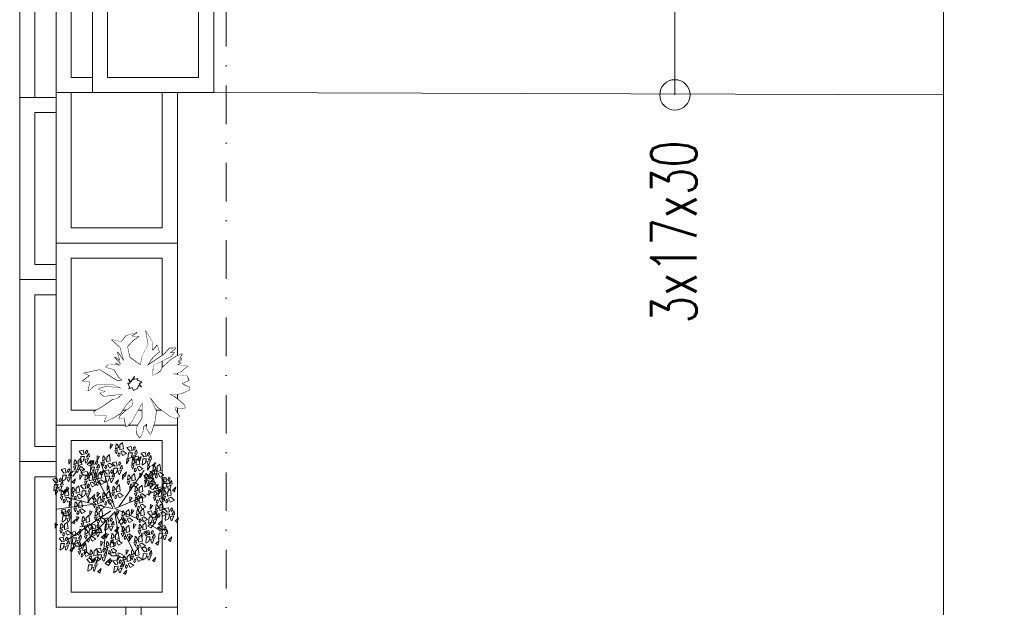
# Model space of a CAD drawing. Header units: centimetres. Extents: x -122 to 72759, y 3298 to 43172.
# Tile 30 of 243: x 34647 to 34972, y 10912 to 11105. Entities that reach past the tile are written whole.
import ezdxf

# ---------------------------------------------------------------- set-up
doc = ezdxf.new("R2010")
doc.units = ezdxf.units.CM
doc.header["$MEASUREMENT"] = 0
doc.linetypes.add('DASHDOT', pattern=[25.4, 12.7, -6.35, 0, -6.35])
for name, color, linetype, lineweight in [('0-LINIA ŚREDNIA', 7, 'Continuous', 5), ('0-OSIE', 7, 'DASHDOT', 5), ('0-WIDOSK', 7, 'Continuous', 5), ('1-meble', 7, 'Continuous', 5), ('_ nowe meble', 7, 'Continuous', 5), ('wymiarowanie', 7, 'Continuous', 5), ('ZZZ_Xref', 7, 'Continuous', 5)]:
    doc.layers.add(name, color=color, linetype=linetype, lineweight=lineweight)
doc.styles.get("Standard").update_dxf_attribs({"font": 'ARIAL.TTF'})

# ---------------------------------------------------------------- blocks, each defined once
blk = doc.blocks.new('G$CA1DC9C89')
at = {"layer": '0-LINIA ŚREDNIA', "lineweight": 5}
blk.add_lwpolyline([(305.83, 544.32), (305.77, 271.56), (305.77, 271.57), (305.87, 205.54), (1959, 205.46), (1959.01, 269.46), (1933.96, 269.46), (1933.96, 765.16), (2471.1, 765.1), (2471.1, 576.1), (2845.26, 576.1), (2845.26, 765.1), (4125.09, 765.11)], dxfattribs=at)
at = {"layer": '0-OSIE', "lineweight": 5}
blk.add_lwpolyline([(69.19, 2227.68), (69.19, -10.39)], dxfattribs=at)
at = {"layer": '_ nowe meble', "lineweight": 5, "ltscale": 0.5}
blk.add_lwpolyline([(77.15, 765.38), (77.14, 525.8), (65.14, 525.82), (65.14, 465.82), (305.81, 465.07)], dxfattribs=at)
at = {"layer": 'wymiarowanie', "lineweight": 5}
blk.add_lwpolyline([(217.22, 465.09), (217.22, 525.09), (194.68, 495.09)], dxfattribs=at)
at = {"layer": 'wymiarowanie', "lineweight": 5, "insert": (216.87, 419.95), "char_height": 15, "attachment_point": 5, "rotation": 90.0097, "bg_fill": 2}
blk.add_mtext('\\A1;{\\W0.7;\\Fromans.shx|c226;3x17x30}', dxfattribs=at)
at = {"layer": '_ nowe meble', "lineweight": 5, "ltscale": 0.5}
for points in [[(162.24, 764.75), (77.15, 765.38), (77.15, 495.81), (65.14, 495.81), (65.14, 465.82), (53.15, 465.82), (53.16, 56.24), (4727.78, 55.45)], [(4749.63, 256.64), (2471.1, 256.64), (2471.1, 763.1), (2451.03, 765.07), (2451.04, 784.96), (2305.04, 785.12), (2305.03, 765.12), (2099.99, 765.2), (2099.98, 784.98), (1954, 785.2), (1953.99, 765.16), (1933.96, 765.16), (1933.96, 269.46), (1959.01, 269.46), (1959, 205.42), (1139.5, 205.5), (1136.5, 205.5), (1136.5, 225.49), (1041.43, 225.5), (1041.43, 205.5), (305.87, 205.54), (305.87, 544.32)]]:
    blk.add_lwpolyline(points, dxfattribs=at)
at = {"layer": 'wymiarowanie', "lineweight": 5, "ltscale": 0.5}
blk.add_lwpolyline([(2759.45, 55.45), (2759.45, 15.45), (1725.13, 15.45), (1725.13, 3.45), (1437.13, 3.54), (1437.13, -8.46), (957.13, -8.46), (957.13, 3.49), (1.15, 3.49), (1.15, 633.82), (13.15, 633.82), (13.15, 645.82), (25.15, 645.82), (25.14, 705.82), (37.13, 705.82), (36.77, 764.65), (77.15, 765.38), (77.15, 495.81), (65.14, 495.82), (65.14, 465.82), (53.14, 465.82), (53.15, 55.54)], close=True, dxfattribs=at)
at = {"layer": 'wymiarowanie', "lineweight": 5}
blk.add_circle((217.23, 465.09), 5, dxfattribs=at)
at = {"lineweight": 5, "ltscale": 0.5}
for points in [[(41.14, 513.82), (41.14, 453.82), (1.14, 453.82), (1.14, 513.82)], [(41.15, 404.24), (41.15, 344.24), (1.15, 344.24), (1.15, 404.24)]]:
    blk.add_wipeout(points, dxfattribs=at).dxf.layer = '_ nowe meble'
at = {"layer": '_ nowe meble', "lineweight": 5, "ltscale": 0.5}
for points in [[(41.14, 513.82), (1.14, 513.82), (1.14, 453.82), (41.14, 453.82)], [(36.14, 508.82), (6.14, 508.82), (6.14, 458.82), (36.14, 458.82)], [(41.15, 404.24), (1.15, 404.24), (1.15, 344.24), (41.15, 344.24)], [(36.15, 399.24), (6.15, 399.24), (6.15, 349.24), (36.15, 349.24)]]:
    blk.add_lwpolyline(points, close=True, dxfattribs=at)
at = {"lineweight": 5, "ltscale": 0.5}
for points in [[(41.15, 464.24), (41.15, 404.24), (1.15, 404.24), (1.15, 464.24)], [(41.15, 344.24), (41.15, 284.24), (1.15, 284.24), (1.15, 344.24)]]:
    blk.add_wipeout(points, dxfattribs=at).dxf.layer = '_ nowe meble'
at = {"layer": '_ nowe meble', "lineweight": 5, "ltscale": 0.5}
for points in [[(41.15, 464.24), (1.15, 464.24), (1.15, 404.24), (41.15, 404.24)], [(36.15, 459.24), (6.15, 459.24), (6.15, 409.24), (36.15, 409.24)], [(41.15, 344.24), (1.15, 344.24), (1.15, 284.24), (41.15, 284.24)], [(36.15, 339.24), (6.15, 339.24), (6.15, 289.24), (36.15, 289.24)]]:
    blk.add_lwpolyline(points, close=True, dxfattribs=at)
at = {"lineweight": 5, "ltscale": 0.5}
blk.add_wipeout([(53.15, 416.24), (53.15, 356.24), (13.15, 356.24), (13.15, 416.24)], dxfattribs=at).dxf.layer = '_ nowe meble'
at = {"layer": '_ nowe meble', "lineweight": 5, "ltscale": 0.5}
for points in [[(53.15, 416.24), (13.15, 416.24), (13.15, 356.24), (53.15, 356.24)], [(48.15, 411.24), (18.15, 411.24), (18.15, 361.24), (48.15, 361.24)]]:
    blk.add_lwpolyline(points, close=True, dxfattribs=at)
at = {"lineweight": 5, "ltscale": 0.5}
for points in [[(53.15, 476.24), (53.15, 416.24), (13.15, 416.24), (13.15, 476.24)], [(53.15, 356.24), (53.15, 296.24), (13.15, 296.24), (13.15, 356.24)]]:
    blk.add_wipeout(points, dxfattribs=at).dxf.layer = '_ nowe meble'
at = {"layer": '0-WIDOSK', "lineweight": 5}
blk.add_lwpolyline([(55.74, 362.02), (54.24, 361.75), (52.44, 362.16), (52.41, 361.34), (53.8, 359.13), (52.45, 358.53), (50.99, 359.08), (48.58, 360.84), (46.82, 362.07), (44, 365.66), (44.75, 363.98), (46.11, 360.94), (45.82, 357.98), (44.67, 354.23), (44.29, 353.25), (43.05, 355.12), (43.12, 356.77), (41.92, 355.83), (41.67, 353.7), (40.77, 352.08), (39.68, 353.62), (39.75, 355.26), (40.12, 356.24), (41.54, 358.49), (41.6, 363.78), (39.81, 360.55), (38.02, 357.32), (36.3, 355.74), (35.73, 357.92), (35.77, 358.74), (33.93, 358.32), (34.3, 359.3), (36.02, 360.88), (38.42, 362.76), (38.19, 365.08), (36.28, 363.02), (34.34, 360.12), (31.79, 358.58), (29.1, 357.37), (29.84, 359.32), (28.53, 359.54), (26.21, 359.31), (25.6, 360.66), (28.82, 362.51), (31.89, 364.69), (33.39, 364.96), (35.11, 366.54), (31.28, 366.04), (28.96, 365.81), (27.68, 366.85), (29.52, 367.27), (27.08, 368.2), (29.93, 369.07), (34.69, 368.37), (31.61, 369.83), (26.81, 369.7), (25.47, 369.1), (23.75, 367.52), (24.37, 370.63), (21.9, 370.73), (24.29, 372.62), (22.34, 373.36), (27.51, 374.46), (33.15, 370.92), (35.13, 371), (33.85, 372.04), (32.31, 374.59), (29.53, 375.37), (30.39, 376.16), (34.52, 375.98), (32.57, 376.73), (34.7, 376.47), (32.49, 378.71), (34.25, 377.48), (33.38, 380.33), (35.56, 377.26), (34.28, 381.94), (31.57, 384.37), (34.68, 383.74), (36.25, 385.66), (39.77, 386.83), (37.9, 385.59), (40.38, 385.48), (38.51, 384.24), (36.6, 382.17), (37.44, 378.5), (40.97, 376.04), (41.59, 379.15), (43.57, 382.87), (42.77, 387.36), (44.77, 383.81), (44.96, 380.66), (46.53, 382.58), (47.1, 380.4), (45.05, 378.67), (43.1, 375.78), (48.72, 379.51), (50.62, 381.58), (52.61, 381.66), (50.55, 379.93), (52.05, 380.19), (51.01, 378.92), (45.09, 375.86), (44.95, 372.56), (46.97, 373.47), (47.83, 374.26), (48.2, 375.23), (50.78, 377.6), (52.66, 378.85), (54.68, 379.75), (53.78, 378.14), (54.61, 378.1), (53.26, 377.5), (54.42, 377.61), (53.07, 377.01), (54.39, 376.79), (53.04, 376.18), (56.49, 375.71), (55.29, 374.77), (54.43, 373.98), (53.08, 373.37), (51.58, 373.11), (54.21, 372.66), (56.35, 372.41), (56.95, 371.06), (56.61, 370.91), (54.59, 370), (55.72, 369.29), (57.18, 368.74), (57.15, 367.91), (54.45, 366.7), (52.95, 366.44), (50.14, 366.39), (48.53, 367.29), (52.09, 365.65), (55.29, 363.03)], close=True, dxfattribs=at)
at = {"layer": '1-meble', "lineweight": 5}
for p, q in [((36.49, 348.91), (37.86, 349.23)), ((37.41, 347.73), (36.49, 348.91)), ((38.18, 347.86), (37.41, 347.73)), ((37.86, 349.23), (38.18, 347.86)), ((38.54, 348.48), (38.94, 348)), ((39.12, 349.22), (38.59, 348.65)), ((38.94, 348), (39.35, 348.78)), ((39.71, 348.14), (38.98, 346.9)), ((39.35, 348.78), (39.12, 349.22)), ((39.91, 346.99), (39.71, 348.14)), ((23.42, 343.34), (24.51, 344.46)), ((24.51, 344.46), (25.74, 344.47)), ((25.62, 344.34), (24.53, 342.74)), ((37.87, 345.6), (36.79, 345.01)), ((36.84, 345.18), (37.05, 347.11)), ((37.05, 347.11), (38.31, 347.1)), ((38.31, 347.1), (37.87, 345.6)), ((38.99, 344.87), (38.12, 345.74)), ((38.29, 345.74), (40.21, 346.08)), ((38.4, 346.17), (39.59, 346.54)), ((38.77, 344.97), (38.4, 346.17)), ((39.59, 346.54), (38.94, 344.92)), ((38.98, 346.9), (39.91, 346.99)), ((40.55, 344.86), (38.99, 344.87)), ((40.03, 344.96), (40.77, 344.38)), ((41.21, 345.88), (40.2, 344.91)), ((40.21, 346.08), (40.55, 344.86)), ((40.77, 344.38), (41.21, 345.88)), ((17.69, 340.04), (18.79, 341.15)), ((18.79, 341.15), (20.01, 341.17)), ((19.89, 341.04), (18.8, 339.43)), ((20.32, 341.73), (20.41, 342.99)), ((22.23, 341.4), (20.32, 341.73)), ((20.41, 342.99), (21.88, 342.45)), ((21.46, 340.7), (23.37, 341.04)), ((21.88, 342.45), (22.4, 341.34)), ((23.37, 341.04), (23.71, 339.82)), ((24.53, 342.74), (23.42, 343.34)), ((24.34, 340.49), (24.55, 342.42)), ((24.55, 342.42), (25.81, 342.41)), ((25.81, 342.41), (25.37, 340.91)), ((25.9, 341.47), (27.1, 341.85)), ((26.27, 340.28), (25.9, 341.47)), ((44.89, 340.17), (44.02, 341.04)), ((44.2, 341.04), (46.11, 341.38)), ((46.11, 341.38), (46.45, 340.17)), ((12.02, 338.48), (13.38, 338.8)), ((12.94, 337.3), (12.02, 338.48)), ((13.38, 338.8), (13.7, 337.44)), ((14.07, 338.05), (14.47, 337.57)), ((14.65, 338.79), (14.12, 338.22)), ((14.47, 337.57), (14.88, 338.36)), ((14.88, 338.36), (14.65, 338.79)), ((18.8, 339.43), (17.69, 340.04)), ((22.15, 339.83), (21.28, 340.7)), ((23.71, 339.82), (22.15, 339.83)), ((25.37, 340.91), (24.29, 340.32)), ((46.45, 340.17), (44.89, 340.17)), ((48.61, 337.38), (48.7, 338.64)), ((48.7, 338.64), (50.17, 338.11)), ((50.17, 338.11), (50.69, 336.99)), ((13.39, 335.17), (12.32, 334.58)), ((12.36, 334.75), (12.57, 336.68)), ((12.57, 336.68), (13.84, 336.67)), ((13.7, 337.44), (12.94, 337.3)), ((13.84, 336.67), (13.39, 335.17)), ((13.92, 335.74), (15.12, 336.11)), ((14.29, 334.54), (13.92, 335.74)), ((15.12, 336.11), (14.46, 334.49)), ((15.23, 337.71), (14.5, 336.47)), ((14.5, 336.47), (15.43, 336.56)), ((15.43, 336.56), (15.23, 337.71)), ((15.56, 334.53), (16.29, 333.95)), ((16.74, 335.45), (15.72, 334.48)), ((16.29, 333.95), (16.74, 335.45)), ((44.07, 335.52), (45.17, 336.64)), ((45.18, 334.92), (44.07, 335.52)), ((45.17, 336.64), (46.4, 336.65)), ((46.28, 336.52), (45.18, 334.92)), ((47.32, 334.79), (46.45, 335.66)), ((46.63, 335.66), (48.54, 336)), ((48.88, 334.78), (47.32, 334.79)), ((48.54, 336), (48.88, 334.78)), ((50.53, 337.05), (48.61, 337.38)), ((15.73, 326.62), (14.86, 327.49)), ((15.03, 327.49), (16.95, 327.83)), ((17.29, 326.61), (15.73, 326.62)), ((16.95, 327.83), (17.29, 326.61)), ((33.66, 324.22), (34.75, 325.34)), ((34.75, 325.34), (35.98, 325.35)), ((35.86, 325.23), (34.77, 323.62)), ((45.06, 325.75), (44.2, 326.62)), ((44.37, 326.62), (46.28, 326.96)), ((46.62, 325.74), (45.06, 325.75)), ((46.28, 326.96), (46.62, 325.74)), ((26.66, 320.88), (25.8, 321.75)), ((25.97, 321.75), (27.88, 322.09)), ((27.88, 322.09), (28.23, 320.88)), ((34.77, 323.62), (33.66, 324.22)), ((42.4, 321.27), (43.76, 321.59)), ((43.38, 323.01), (44.48, 324.12)), ((44.49, 322.4), (43.38, 323.01)), ((43.76, 321.59), (44.08, 320.23)), ((44.48, 324.12), (45.7, 324.13)), ((45.58, 324.01), (44.49, 322.4)), ((45.02, 321.58), (44.49, 321.01)), ((45.26, 321.15), (45.02, 321.58)), ((47.84, 321.92), (46.97, 322.8)), ((47.15, 322.8), (49.06, 323.14)), ((49.4, 321.92), (47.84, 321.92)), ((49.06, 323.14), (49.4, 321.92)), ((14.1, 319.01), (15.46, 319.34)), ((15.02, 317.84), (14.1, 319.01)), ((15.46, 319.34), (15.79, 317.97)), ((16.15, 318.59), (16.55, 318.11)), ((16.73, 319.32), (16.2, 318.76)), ((16.55, 318.11), (16.96, 318.89)), ((16.96, 318.89), (16.73, 319.32)), ((18.09, 320.92), (19.46, 321.25)), ((19.01, 319.75), (18.09, 320.92)), ((18.44, 317.2), (18.65, 319.13)), ((18.65, 319.13), (19.91, 319.12)), ((19.78, 319.88), (19.01, 319.75)), ((19.46, 321.25), (19.78, 319.88)), ((19.91, 319.12), (19.47, 317.62)), ((20, 318.19), (21.2, 318.56)), ((20.14, 320.5), (20.54, 320.02)), ((20.72, 321.24), (20.19, 320.67)), ((20.54, 320.02), (20.95, 320.8)), ((21.2, 318.56), (20.54, 316.94)), ((21.31, 320.16), (20.58, 318.92)), ((20.58, 318.92), (21.51, 319.01)), ((20.95, 320.8), (20.72, 321.24)), ((21.51, 319.01), (21.31, 320.16)), ((28.23, 320.88), (26.66, 320.88)), ((29.66, 320.6), (29.62, 319.04)), ((29.62, 319.04), (30.35, 320.24)), ((30.52, 320.23), (29.66, 320.6)), ((31.04, 317.57), (31.93, 318.41)), ((32.04, 318.63), (31.17, 318.3)), ((31.17, 318.3), (31.66, 317.25)), ((31.35, 318.82), (31.57, 320.55)), ((32.41, 319.49), (31.35, 318.82)), ((31.66, 317.25), (32.04, 318.63)), ((31.75, 320.55), (32.41, 319.49)), ((32.74, 318.61), (32.78, 320.17)), ((33.96, 318.92), (32.74, 318.61)), ((32.78, 320.17), (33.67, 321.02)), ((33.66, 320.84), (33.96, 318.92)), ((37.3, 319.74), (37.26, 318.17)), ((37.26, 318.17), (37.99, 319.37)), ((38.16, 319.36), (37.3, 319.74)), ((38.99, 317.95), (39.21, 319.68)), ((40.05, 318.62), (38.99, 317.95)), ((39.38, 319.68), (40.05, 318.62)), ((40.37, 317.74), (40.42, 319.3)), ((40.42, 319.3), (41.31, 320.15)), ((41.3, 319.97), (41.6, 318.05)), ((43.31, 320.09), (42.4, 321.27)), ((42.74, 317.55), (42.95, 319.48)), ((42.95, 319.48), (44.21, 319.47)), ((44.08, 320.23), (43.31, 320.09)), ((44.21, 319.47), (43.77, 317.97)), ((44.3, 318.53), (45.5, 318.9)), ((44.67, 317.34), (44.3, 318.53)), ((44.44, 320.85), (44.84, 320.37)), ((44.84, 320.37), (45.26, 321.15)), ((45.5, 318.9), (44.84, 317.29)), ((45.61, 320.5), (44.88, 319.27)), ((44.88, 319.27), (45.81, 319.36)), ((45.81, 319.36), (45.61, 320.5)), ((15.48, 315.71), (14.4, 315.12)), ((14.45, 315.29), (14.66, 317.22)), ((14.66, 317.22), (15.92, 317.21)), ((15.79, 317.97), (15.02, 317.84)), ((15.92, 317.21), (15.48, 315.71)), ((16.01, 316.27), (17.2, 316.65)), ((16.38, 315.08), (16.01, 316.27)), ((17.2, 316.65), (16.54, 315.03)), ((17.31, 318.24), (16.59, 317.01)), ((16.59, 317.01), (17.52, 317.1)), ((17.52, 317.1), (17.31, 318.24)), ((17.64, 315.07), (18.37, 314.49)), ((18.82, 315.99), (17.81, 315.02)), ((18.37, 314.49), (18.82, 315.99)), ((19.47, 317.62), (18.39, 317.03)), ((18.9, 316.95), (18.86, 315.39)), ((18.86, 315.39), (19.59, 316.59)), ((19.76, 316.58), (18.9, 316.95)), ((19.89, 316.36), (19.03, 317.23)), ((19.2, 317.23), (21.11, 317.57)), ((21.46, 316.36), (19.89, 316.36)), ((20.37, 316.99), (20, 318.19)), ((20.59, 315.17), (20.81, 316.9)), ((21.65, 315.84), (20.59, 315.17)), ((20.98, 316.9), (21.65, 315.84)), ((21.11, 317.57), (21.46, 316.36)), ((21.63, 316.98), (22.37, 316.4)), ((22.81, 317.9), (21.8, 316.93)), ((21.97, 314.96), (22.02, 316.52)), ((23.2, 315.27), (21.97, 314.96)), ((22.02, 316.52), (22.91, 317.37)), ((22.37, 316.4), (22.81, 317.9)), ((22.55, 315.22), (22.51, 313.65)), ((23.41, 314.85), (22.55, 315.22)), ((22.9, 317.19), (23.2, 315.27)), ((24.24, 313.43), (24.46, 315.16)), ((24.63, 315.16), (25.3, 314.1)), ((25.66, 314.78), (26.55, 315.63)), ((26.43, 315.36), (27.79, 315.69)), ((27.34, 314.19), (26.43, 315.36)), ((26.55, 315.46), (26.84, 313.54)), ((27.79, 315.69), (28.11, 314.32)), ((27.93, 318), (27.89, 316.43)), ((27.89, 316.43), (28.61, 317.63)), ((28.79, 317.63), (27.93, 318)), ((29.05, 315.67), (28.52, 315.11)), ((28.87, 314.46), (29.29, 315.24)), ((29.29, 315.24), (29.05, 315.67)), ((30.31, 316.02), (29.43, 315.7)), ((29.43, 315.7), (29.92, 314.64)), ((29.62, 316.21), (29.84, 317.95)), ((30.68, 316.88), (29.62, 316.21)), ((29.92, 314.64), (30.31, 316.02)), ((30.01, 317.94), (30.68, 316.88)), ((31, 316), (31.04, 317.57)), ((32.22, 316.32), (31, 316)), ((31.33, 315.3), (32.03, 315.63)), ((31.99, 314.06), (31.33, 315.3)), ((31.93, 318.24), (32.22, 316.32)), ((32.03, 315.63), (33.22, 314.72)), ((32.36, 317.58), (32.16, 316.71)), ((32.16, 316.71), (32.5, 316.35)), ((32.87, 317.21), (32.36, 317.58)), ((32.5, 316.35), (32.87, 317.04)), ((33.06, 317.9), (33.77, 318.23)), ((33.73, 316.67), (33.06, 317.9)), ((34.96, 317.33), (33.73, 316.67)), ((33.77, 318.23), (34.96, 317.33)), ((36.26, 315.22), (36.22, 313.65)), ((37.12, 314.85), (36.26, 315.22)), ((37.95, 313.43), (38.17, 315.16)), ((38.34, 315.16), (39.01, 314.1)), ((39.68, 317.76), (38.8, 317.43)), ((38.8, 317.43), (39.3, 316.38)), ((39.3, 316.38), (39.68, 317.76)), ((39.37, 314.78), (40.27, 315.63)), ((40, 316.71), (39.8, 315.84)), ((39.8, 315.84), (40.14, 315.49)), ((40.51, 316.35), (40, 316.71)), ((40.14, 315.49), (40.51, 316.17)), ((40.26, 315.46), (40.56, 313.54)), ((41.6, 318.05), (40.37, 317.74)), ((40.7, 317.04), (41.41, 317.36)), ((41.36, 315.8), (40.7, 317.04)), ((41.35, 315.71), (42.72, 316.03)), ((42.27, 314.53), (41.35, 315.71)), ((42.6, 316.46), (41.36, 315.8)), ((41.41, 317.36), (42.6, 316.46)), ((43.77, 317.97), (42.69, 317.38)), ((42.72, 316.03), (43.04, 314.67)), ((43.4, 315.29), (43.8, 314.81)), ((43.98, 316.02), (43.45, 315.45)), ((43.8, 314.81), (44.21, 315.59)), ((44.21, 315.59), (43.98, 316.02)), ((45.93, 317.33), (46.67, 316.75)), ((47.11, 318.25), (46.1, 317.28)), ((46.67, 316.75), (47.11, 318.25)), ((21.28, 314.98), (20.4, 314.65)), ((20.4, 314.65), (20.9, 313.6)), ((20.9, 313.6), (21.28, 314.98)), ((21.6, 313.93), (21.4, 313.06)), ((21.4, 313.06), (21.74, 312.71)), ((22.11, 313.56), (21.6, 313.93)), ((21.74, 312.71), (22.11, 313.39)), ((22.3, 314.25), (23.01, 314.58)), ((22.96, 313.02), (22.3, 314.25)), ((22.51, 313.65), (23.23, 314.85)), ((24.2, 313.68), (22.96, 313.02)), ((23.01, 314.58), (24.2, 313.68)), ((23.3, 312.06), (24.66, 312.38)), ((24.22, 310.88), (23.3, 312.06)), ((24.93, 313.24), (24.05, 312.92)), ((24.05, 312.92), (24.54, 311.86)), ((25.3, 314.1), (24.24, 313.43)), ((24.54, 311.86), (24.93, 313.24)), ((24.66, 312.38), (24.98, 311.02)), ((25.24, 312.19), (25.05, 311.32)), ((25.76, 311.83), (25.24, 312.19)), ((25.93, 312.37), (25.4, 311.8)), ((25.62, 313.22), (25.66, 314.78)), ((26.84, 313.54), (25.62, 313.22)), ((25.75, 311.16), (26.16, 311.94)), ((26.16, 311.94), (25.93, 312.37)), ((25.95, 312.52), (26.65, 312.85)), ((26.61, 311.28), (25.95, 312.52)), ((27.84, 311.94), (26.61, 311.28)), ((26.65, 312.85), (27.84, 311.94)), ((27.8, 312.06), (26.72, 311.47)), ((26.77, 311.64), (26.98, 313.57)), ((26.98, 313.57), (28.24, 313.56)), ((28.11, 314.32), (27.34, 314.19)), ((28.24, 313.56), (27.8, 312.06)), ((28.33, 312.62), (29.53, 313)), ((28.7, 311.43), (28.33, 312.62)), ((28.47, 314.94), (28.87, 314.46)), ((29.53, 313), (28.87, 311.38)), ((29.64, 314.59), (28.91, 313.36)), ((28.91, 313.36), (29.84, 313.45)), ((29.32, 310.67), (30.42, 311.78)), ((29.84, 313.45), (29.64, 314.59)), ((31.14, 312.34), (30.13, 311.37)), ((30.42, 311.78), (31.64, 311.79)), ((30.63, 314.97), (30.43, 314.1)), ((30.43, 314.1), (30.77, 313.75)), ((31.14, 314.61), (30.63, 314.97)), ((31.52, 313.24), (30.66, 314.11)), ((30.7, 310.84), (31.14, 312.34)), ((30.77, 313.75), (31.13, 314.43)), ((30.83, 314.11), (32.74, 314.45)), ((33.09, 313.23), (31.52, 313.24)), ((31.81, 311.54), (33.17, 311.86)), ((33.22, 314.72), (31.99, 314.06)), ((32.74, 314.45), (33.09, 313.23)), ((33.17, 311.86), (33.49, 310.5)), ((33.48, 313.3), (33.44, 311.74)), ((33.44, 311.74), (34.17, 312.94)), ((34.34, 312.93), (33.48, 313.3)), ((33.51, 312.88), (33.6, 314.14)), ((35.43, 312.55), (33.51, 312.88)), ((33.6, 314.14), (35.07, 313.6)), ((34.43, 311.85), (33.9, 311.28)), ((34.67, 311.42), (34.43, 311.85)), ((35.07, 313.6), (35.59, 312.49)), ((35.17, 311.52), (35.39, 313.25)), ((36.23, 312.19), (35.17, 311.52)), ((35.57, 313.25), (36.23, 312.19)), ((36.22, 313.65), (36.95, 314.85)), ((36.56, 311.31), (36.6, 312.87)), ((36.6, 312.87), (37.49, 313.72)), ((37.48, 313.54), (37.78, 311.62)), ((38.64, 313.24), (37.76, 312.92)), ((37.76, 312.92), (38.25, 311.86)), ((39.01, 314.1), (37.95, 313.43)), ((38.25, 311.86), (38.64, 313.24)), ((38.96, 312.19), (38.76, 311.32)), ((39.47, 311.83), (38.96, 312.19)), ((39.33, 313.22), (39.37, 314.78)), ((40.56, 313.54), (39.33, 313.22)), ((39.66, 312.52), (40.36, 312.85)), ((40.32, 311.28), (39.66, 312.52)), ((41.56, 311.94), (40.32, 311.28)), ((40.36, 312.85), (41.56, 311.94)), ((42.73, 312.4), (41.65, 311.82)), ((41.7, 311.98), (41.91, 313.92)), ((41.91, 313.92), (43.17, 313.9)), ((43.04, 314.67), (42.27, 314.53)), ((43.17, 313.9), (42.73, 312.4)), ((43.26, 312.97), (44.45, 313.34)), ((43.63, 311.78), (43.26, 312.97)), ((44.45, 313.34), (43.8, 311.73)), ((44.57, 314.94), (43.84, 313.71)), ((43.84, 313.71), (44.77, 313.79)), ((44.77, 313.79), (44.57, 314.94)), ((44.89, 311.76), (45.63, 311.18)), ((46.07, 312.68), (45.06, 311.71)), ((45.63, 311.18), (46.07, 312.68)), ((24.68, 308.75), (23.6, 308.17)), ((23.65, 308.33), (23.86, 310.27)), ((23.86, 310.27), (25.12, 310.25)), ((24.98, 311.02), (24.22, 310.88)), ((25.12, 310.25), (24.68, 308.75)), ((25.05, 311.32), (25.39, 310.97)), ((25.21, 309.32), (26.4, 309.69)), ((25.58, 308.13), (25.21, 309.32)), ((25.35, 311.64), (25.75, 311.16)), ((25.39, 310.97), (25.75, 311.65)), ((26.4, 309.69), (25.74, 308.08)), ((26.51, 311.29), (25.79, 310.06)), ((25.79, 310.06), (26.72, 310.14)), ((26.72, 310.14), (26.51, 311.29)), ((28.02, 309.03), (27.01, 308.07)), ((27.57, 307.53), (28.02, 309.03)), ((30.43, 310.06), (29.32, 310.67)), ((29.96, 311.42), (30.7, 310.84)), ((31.52, 311.67), (30.43, 310.06)), ((32.73, 310.36), (31.81, 311.54)), ((32.15, 307.81), (32.36, 309.74)), ((32.36, 309.74), (33.63, 309.73)), ((33.49, 310.5), (32.73, 310.36)), ((33.63, 309.73), (33.18, 308.23)), ((33.71, 308.8), (34.91, 309.17)), ((34.08, 307.6), (33.71, 308.8)), ((33.85, 311.12), (34.25, 310.63)), ((34.25, 310.63), (34.67, 311.42)), ((34.91, 309.17), (34.25, 307.56)), ((35.02, 310.77), (34.29, 309.54)), ((34.29, 309.54), (35.22, 309.62)), ((35.86, 311.33), (34.98, 311)), ((34.98, 311), (35.48, 309.95)), ((35.22, 309.62), (35.02, 310.77)), ((35.48, 309.95), (35.86, 311.33)), ((36.52, 308.51), (35.51, 307.54)), ((36.18, 310.28), (35.98, 309.41)), ((35.98, 309.41), (36.32, 309.06)), ((36.08, 307.01), (36.52, 308.51)), ((36.69, 309.91), (36.18, 310.28)), ((36.32, 309.06), (36.69, 309.74)), ((37.78, 311.62), (36.56, 311.31)), ((36.88, 310.6), (37.59, 310.93)), ((37.54, 309.37), (36.88, 310.6)), ((38.78, 310.03), (37.54, 309.37)), ((37.59, 310.93), (38.78, 310.03)), ((38.76, 311.32), (39.1, 310.97)), ((39.1, 310.97), (39.46, 311.65)), ((26.84, 308.11), (27.57, 307.53)), ((33.18, 308.23), (32.1, 307.65)), ((35.35, 307.59), (36.08, 307.01))]:
    blk.add_line(p, q, dxfattribs=at)
for points in [[(20.7, 347.69), (22.06, 348.01), (22.38, 346.65), (21.62, 346.51)], [(32.55, 347.85), (33.05, 346.79), (33.43, 348.17)], [(36.35, 346.88), (35.11, 346.21), (34.45, 347.45), (35.16, 347.78)], [(24.11, 345.77), (23.91, 346.92), (23.18, 345.69)], [(24, 344.21), (25.36, 344.54), (25.68, 343.17), (24.91, 343.04)], [(41.18, 346.99), (42.54, 347.32), (42.86, 345.95), (42.1, 345.82)], [(44.6, 345.08), (44.39, 346.22), (43.66, 344.99)], [(14.8, 341.61), (16.16, 341.93), (16.48, 340.56), (15.71, 340.43)], [(18.84, 342.63), (19.33, 341.58), (19.72, 342.96)], [(22.64, 341.66), (21.4, 341), (20.74, 342.24), (21.44, 342.56)], [(27.41, 342.3), (27.21, 343.44), (26.48, 342.21)], [(28.21, 343.85), (28.71, 342.79), (29.09, 344.18)], [(29.03, 341.26), (30.39, 341.58), (30.71, 340.22), (29.95, 340.08)], [(32.01, 342.88), (30.77, 342.22), (30.11, 343.45), (30.82, 343.78)], [(31.63, 343.87), (33, 344.19), (33.32, 342.82), (32.55, 342.69)], [(35.05, 341.95), (34.85, 343.1), (34.12, 341.86)], [(37.93, 342.81), (38.43, 341.75), (38.81, 343.13)], [(41.73, 341.84), (40.5, 341.17), (39.83, 342.41), (40.54, 342.74)], [(44.88, 340.72), (45.37, 339.67), (45.76, 341.05)], [(18.21, 339.69), (18.01, 340.84), (17.28, 339.6)], [(22.49, 337.59), (22.98, 336.54), (23.36, 337.92)], [(25.44, 338.29), (25.93, 337.23), (26.31, 338.61)], [(29.23, 337.32), (28, 336.66), (27.34, 337.89), (28.04, 338.22)], [(32.45, 339.34), (32.24, 340.49), (31.51, 339.26)], [(36.55, 337.59), (37.04, 336.54), (37.42, 337.92)], [(42.05, 339.69), (43.41, 340.02), (43.73, 338.65), (42.97, 338.52)], [(42.27, 338.12), (42.77, 337.06), (43.15, 338.44)], [(46.07, 337.14), (44.83, 336.48), (44.17, 337.72), (44.88, 338.05)], [(45.46, 337.78), (45.26, 338.93), (44.53, 337.69)], [(48.67, 339.75), (47.44, 339.09), (46.78, 340.32), (47.48, 340.65)], [(47.95, 338.83), (49.31, 339.15), (49.63, 337.78), (48.87, 337.65)], [(51.37, 336.91), (51.16, 338.06), (50.43, 336.82)], [(21.22, 336.39), (22.58, 336.71), (22.9, 335.35), (22.14, 335.21)], [(24.63, 334.48), (24.43, 335.62), (23.7, 334.39)], [(26.28, 336.62), (25.05, 335.96), (24.39, 337.2), (25.09, 337.52)], [(40.34, 336.62), (39.11, 335.96), (38.45, 337.2), (39.15, 337.52)], [(14.5, 332.55), (14.99, 331.5), (15.38, 332.88)], [(18.3, 331.58), (17.06, 330.92), (16.4, 332.16), (17.1, 332.48)], [(18.15, 333.6), (18.64, 332.54), (19.02, 333.92)], [(21.94, 332.63), (20.71, 331.96), (20.05, 333.2), (20.75, 333.53)], [(28.21, 331.86), (28.71, 330.8), (29.09, 332.18)], [(32.01, 330.89), (30.77, 330.23), (30.11, 331.46), (30.82, 331.79)], [(31.51, 333.94), (32, 332.89), (32.39, 334.27)], [(35.31, 332.97), (34.07, 332.31), (33.41, 333.55), (34.12, 333.87)], [(38.98, 333.77), (39.47, 332.71), (39.85, 334.1)], [(42.77, 332.8), (41.54, 332.14), (40.88, 333.37), (41.58, 333.7)], [(45.23, 332.38), (45.72, 331.32), (46.1, 332.7)], [(49.02, 331.41), (47.79, 330.75), (47.12, 331.98), (47.83, 332.31)], [(48.35, 332.55), (48.84, 331.5), (49.23, 332.88)], [(52.14, 331.58), (50.91, 330.92), (50.25, 332.16), (50.95, 332.48)], [(14.8, 328.22), (16.16, 328.55), (16.48, 327.18), (15.71, 327.05)], [(19.01, 328.73), (19.51, 327.67), (19.89, 329.06)], [(22.81, 327.76), (21.58, 327.1), (20.91, 328.33), (21.62, 328.66)], [(25.26, 330.12), (25.76, 329.06), (26.14, 330.45)], [(29.06, 329.15), (27.82, 328.49), (27.16, 329.72), (27.87, 330.05)], [(38.98, 330.3), (39.47, 329.24), (39.85, 330.62)], [(42.77, 329.32), (41.54, 328.66), (40.88, 329.9), (41.58, 330.22)], [(43.26, 327.7), (44.63, 328.02), (44.95, 326.66), (44.18, 326.52)], [(45.75, 327.86), (46.24, 326.81), (46.62, 328.19)], [(48.82, 328.75), (50.18, 329.07), (50.5, 327.7), (49.74, 327.57)], [(18.21, 326.31), (18.01, 327.46), (17.28, 326.22)], [(25.78, 325.78), (26.28, 324.72), (26.66, 326.1)], [(29.58, 324.8), (28.34, 324.14), (27.68, 325.38), (28.39, 325.71)], [(28.86, 325.44), (30.22, 325.77), (30.54, 324.4), (29.77, 324.27)], [(34.64, 325.78), (35.13, 324.72), (35.51, 326.1)], [(38.43, 324.8), (37.2, 324.14), (36.54, 325.38), (37.24, 325.71)], [(39.5, 326.12), (39.99, 325.07), (40.37, 326.45)], [(43.29, 325.15), (42.06, 324.49), (41.4, 325.73), (42.1, 326.05)], [(46.68, 325.79), (46.48, 326.93), (45.75, 325.7)], [(49.54, 326.89), (48.31, 326.23), (47.65, 327.46), (48.35, 327.79)], [(52.23, 326.83), (52.03, 327.98), (51.3, 326.74)], [(14.33, 321.61), (14.82, 320.55), (15.2, 321.93)], [(18.12, 320.63), (16.89, 319.97), (16.23, 321.21), (16.93, 321.54)], [(21.44, 323.86), (21.94, 322.81), (22.32, 324.19)], [(25.24, 322.89), (24.01, 322.23), (23.34, 323.47), (24.05, 323.79)], [(24.52, 323.36), (25.88, 323.68), (26.2, 322.32), (25.44, 322.18)], [(27.93, 321.44), (27.73, 322.59), (27, 321.35)], [(32.27, 323.53), (32.07, 324.67), (31.34, 323.44)], [(40.19, 321.43), (40.68, 320.38), (41.07, 321.76)], [(46.56, 322.49), (47.92, 322.81), (48.24, 321.45), (47.48, 321.31)], [(49.98, 320.57), (49.77, 321.72), (49.05, 320.49)], [(22.49, 319.69), (22.98, 318.64), (23.36, 320.02)], [(26.28, 318.72), (25.05, 318.06), (24.39, 319.29), (25.09, 319.62)], [(34.64, 320.56), (35.13, 319.51), (35.51, 320.89)], [(38.43, 319.59), (37.2, 318.93), (36.54, 320.16), (37.24, 320.49)], [(43.99, 320.46), (42.75, 319.8), (42.09, 321.03), (42.79, 321.36)]]:
    blk.add_lwpolyline(points, close=True, dxfattribs=at)
for points in [[(22.74, 347.26), (23.15, 346.78), (23.56, 347.57), (23.32, 348), (22.79, 347.43)], [(31.91, 349.78), (31.05, 350.15), (31.01, 348.59), (31.74, 349.78)], [(33.14, 350.09), (33.8, 349.03), (32.74, 348.37), (32.96, 350.1)], [(35.05, 350.39), (35.35, 348.47), (34.12, 348.15), (34.17, 349.72), (35.06, 350.56)], [(18.2, 344.56), (17.34, 344.94), (17.3, 343.37), (18.03, 344.57)], [(19.42, 344.88), (20.09, 343.82), (19.03, 343.15), (19.25, 344.88)], [(21.34, 345.18), (21.64, 343.25), (20.41, 342.94), (20.45, 344.5), (21.35, 345.35)], [(21.04, 343.96), (21.25, 345.89), (22.52, 345.88), (22.07, 344.38), (20.99, 343.8)], [(22.97, 343.75), (22.6, 344.95), (23.8, 345.32), (23.14, 343.7)], [(24.24, 343.74), (24.97, 343.16), (25.41, 344.66), (24.4, 343.69)], [(26.04, 343.79), (26.44, 343.31), (26.86, 344.09), (26.62, 344.52), (26.09, 343.96)], [(27.57, 345.78), (26.71, 346.15), (26.67, 344.59), (27.4, 345.79)], [(28.8, 346.1), (29.46, 345.03), (28.4, 344.37), (28.62, 346.1)], [(30.71, 346.39), (31.01, 344.47), (29.79, 344.16), (29.83, 345.72), (30.72, 346.57)], [(34.26, 346.76), (33.75, 347.12), (33.55, 346.26), (33.89, 345.9), (34.26, 346.59)], [(37.29, 344.74), (36.43, 345.11), (36.39, 343.55), (37.12, 344.74)], [(38.52, 345.05), (39.18, 343.99), (38.12, 343.32), (38.34, 345.06)], [(40.43, 345.35), (40.73, 343.43), (39.51, 343.11), (39.55, 344.68), (40.44, 345.52)], [(41.53, 343.27), (41.74, 345.2), (43, 345.19), (42.56, 343.69), (41.48, 343.1)], [(43.46, 343.06), (43.09, 344.26), (44.28, 344.63), (43.62, 343.01)], [(43.23, 346.57), (43.63, 346.09), (44.04, 346.87), (43.81, 347.3), (43.28, 346.74)], [(16.84, 341.18), (17.24, 340.7), (17.66, 341.49), (17.42, 341.92), (16.89, 341.35)], [(20.55, 341.55), (20.04, 341.91), (19.84, 341.04), (20.18, 340.69), (20.54, 341.37)], [(32, 328.8), (24.46, 342.57)], [(27.1, 341.85), (26.44, 340.23)], [(27.94, 340.83), (28.23, 338.91), (27.01, 338.6), (27.05, 340.16), (27.94, 341)], [(27.53, 340.27), (28.27, 339.69), (28.71, 341.19), (27.7, 340.22)], [(32.37, 329.18), (27.85, 344.08)], [(29.92, 342.76), (29.41, 343.12), (29.21, 342.26), (29.55, 341.9), (29.92, 342.59)], [(31.08, 340.83), (31.48, 340.35), (31.89, 341.14), (31.66, 341.57), (31.13, 341)], [(31.98, 340.14), (32.19, 342.07), (33.45, 342.06), (33.01, 340.56), (31.93, 339.97)], [(33.91, 339.93), (33.54, 341.13), (34.73, 341.5), (34.07, 339.88)], [(33.68, 343.44), (34.08, 342.96), (34.49, 343.74), (34.26, 344.18), (33.73, 343.61)], [(33.88, 329.37), (42.17, 341.44)], [(39.64, 341.72), (39.13, 342.08), (38.93, 341.22), (39.27, 340.86), (39.64, 341.55)], [(44.24, 342.65), (43.38, 343.02), (43.34, 341.46), (44.06, 342.66)], [(44.72, 343.05), (45.45, 342.47), (45.9, 343.97), (44.89, 343)], [(45.46, 342.97), (46.13, 341.91), (45.07, 341.24), (45.29, 342.97)], [(47.38, 343.26), (47.67, 341.34), (46.45, 341.03), (46.49, 342.59), (47.38, 343.44)], [(15.14, 337.88), (15.35, 339.81), (16.61, 339.8), (16.17, 338.3), (15.09, 337.71)], [(17.07, 337.67), (16.7, 338.87), (17.9, 339.24), (17.24, 337.62)], [(18.33, 337.66), (19.07, 337.08), (19.51, 338.58), (18.5, 337.61)], [(21.84, 339.52), (20.99, 339.9), (20.94, 338.33), (21.67, 339.53)], [(23.07, 339.84), (23.73, 338.78), (22.67, 338.11), (22.89, 339.84)], [(24.79, 340.22), (23.94, 340.59), (23.89, 339.03), (24.62, 340.22)], [(24.99, 340.14), (25.28, 338.21), (24.06, 337.9), (24.1, 339.46), (24.99, 340.31)], [(26.02, 340.53), (26.68, 339.47), (25.62, 338.81), (25.85, 340.54)], [(29.38, 337.53), (29.58, 339.46), (30.85, 339.45), (30.4, 337.95), (29.33, 337.37)], [(31.3, 337.32), (30.93, 338.52), (32.13, 338.89), (31.47, 337.27)], [(32.57, 337.31), (33.3, 336.73), (33.75, 338.23), (32.73, 337.26)], [(35.9, 339.52), (35.05, 339.9), (35, 338.33), (35.73, 339.53)], [(35.17, 339.92), (35.91, 339.34), (36.35, 340.84), (35.34, 339.87)], [(37.13, 339.84), (37.79, 338.78), (36.73, 338.11), (36.95, 339.84)], [(39.05, 340.14), (39.34, 338.21), (38.12, 337.9), (38.16, 339.46), (39.05, 340.31)], [(41.63, 340.05), (40.77, 340.42), (40.73, 338.85), (41.46, 340.05)], [(42.39, 335.97), (42.6, 337.9), (43.87, 337.89), (43.42, 336.39), (42.34, 335.8)], [(42.86, 340.36), (43.52, 339.3), (42.46, 338.63), (42.68, 340.37)], [(44.77, 340.66), (45.07, 338.74), (43.85, 338.42), (43.89, 339.98), (44.78, 340.83)], [(44.1, 339.27), (44.5, 338.79), (44.91, 339.57), (44.67, 340.01), (44.14, 339.44)], [(46.59, 339.63), (46.07, 340), (45.88, 339.13), (46.21, 338.77), (46.58, 339.46)], [(50, 338.4), (50.4, 337.92), (50.81, 338.7), (50.58, 339.14), (50.05, 338.57)], [(13.86, 334.48), (13, 334.86), (12.96, 333.29), (13.69, 334.49)], [(15.08, 334.8), (15.75, 333.74), (14.69, 333.07), (14.91, 334.8)], [(17, 335.09), (17.3, 333.17), (16.07, 332.86), (16.11, 334.42), (17.01, 335.27)], [(17.5, 335.53), (16.65, 335.9), (16.6, 334.33), (17.33, 335.53)], [(18.73, 335.84), (19.39, 334.78), (18.33, 334.11), (18.55, 335.85)], [(20.65, 336.14), (20.94, 334.22), (19.72, 333.9), (19.76, 335.47), (20.65, 336.31)], [(21.56, 332.67), (21.77, 334.6), (23.04, 334.59), (22.59, 333.09), (21.51, 332.5)], [(23.27, 335.97), (23.67, 335.49), (24.08, 336.27), (23.85, 336.7), (23.31, 336.13)], [(24.19, 336.51), (23.68, 336.87), (23.49, 336), (23.82, 335.65), (24.19, 336.33)], [(27.14, 337.2), (26.63, 337.56), (26.44, 336.7), (26.77, 336.34), (27.14, 337.03)], [(30.71, 334.4), (31.01, 332.48), (29.79, 332.16), (29.83, 333.73), (30.72, 334.57)], [(30.87, 335.87), (30.01, 336.25), (29.97, 334.68), (30.7, 335.88)], [(32.09, 336.19), (32.76, 335.13), (31.7, 334.46), (31.92, 336.19)], [(34.01, 336.49), (34.31, 334.56), (33.08, 334.25), (33.13, 335.81), (34.02, 336.66)], [(38.33, 335.7), (37.48, 336.07), (37.43, 334.51), (38.16, 335.71)], [(38.25, 336.51), (37.74, 336.87), (37.55, 336), (37.88, 335.65), (38.25, 336.33)], [(39.56, 336.02), (40.22, 334.95), (39.16, 334.29), (39.38, 336.02)], [(41.48, 336.31), (41.77, 334.39), (40.55, 334.08), (40.59, 335.64), (41.48, 336.49)], [(42.79, 333.18), (49, 335.82)], [(43.98, 337.03), (43.47, 337.39), (43.27, 336.52), (43.61, 336.17), (43.98, 336.85)], [(44.58, 334.31), (43.72, 334.68), (43.68, 333.12), (44.41, 334.32)], [(44.32, 335.76), (43.95, 336.96), (45.15, 337.33), (44.49, 335.71)], [(45.81, 334.63), (46.47, 333.56), (45.41, 332.9), (45.63, 334.63)], [(45.59, 335.75), (46.32, 335.17), (46.76, 336.67), (45.75, 335.7)], [(47.72, 334.92), (48.02, 333), (46.8, 332.69), (46.84, 334.25), (47.73, 335.09)], [(47.71, 334.48), (46.85, 334.86), (46.81, 333.29), (47.53, 334.49)], [(48.3, 335.1), (48.51, 337.03), (49.77, 337.02), (49.32, 335.52), (48.25, 334.93)], [(48.93, 334.8), (49.6, 333.74), (48.54, 333.07), (48.76, 334.8)], [(50.22, 334.89), (49.86, 336.09), (51.05, 336.46), (50.39, 334.84)], [(50.85, 335.09), (51.14, 333.17), (49.92, 332.86), (49.96, 334.42), (50.85, 335.27)], [(51.49, 334.88), (52.22, 334.3), (52.67, 335.8), (51.66, 334.83)], [(16.21, 331.47), (15.7, 331.83), (15.5, 330.96), (15.84, 330.61), (16.2, 331.29)], [(31.62, 328.8), (16.17, 332.58)], [(19.85, 332.51), (19.34, 332.87), (19.15, 332.01), (19.48, 331.65), (19.85, 332.33)], [(21.51, 331.27), (21.81, 329.35), (20.59, 329.04), (20.63, 330.6), (21.52, 331.45)], [(23.49, 332.46), (23.12, 333.65), (24.32, 334.03), (23.66, 332.41)], [(24.62, 332.05), (23.76, 332.42), (23.72, 330.86), (24.45, 332.06)], [(24.76, 332.45), (25.49, 331.87), (25.93, 333.37), (24.92, 332.4)], [(25.85, 332.37), (26.51, 331.3), (25.45, 330.64), (25.67, 332.37)], [(27.57, 333.79), (26.71, 334.16), (26.67, 332.6), (27.4, 333.79)], [(27.76, 332.66), (28.06, 330.74), (26.83, 330.43), (26.88, 331.99), (27.77, 332.84)], [(28.8, 334.1), (29.46, 333.04), (28.4, 332.38), (28.62, 334.11)], [(33.22, 332.86), (32.71, 333.22), (32.51, 332.35), (32.85, 332), (33.21, 332.68)], [(41.61, 332.58), (32.56, 328.8), (42.55, 324.28)], [(38.33, 332.23), (37.48, 332.6), (37.43, 331.03), (38.16, 332.23)], [(39.56, 332.54), (40.22, 331.48), (39.16, 330.81), (39.38, 332.54)], [(40.68, 332.68), (40.17, 333.04), (39.98, 332.18), (40.31, 331.82), (40.68, 332.51)], [(41.48, 332.84), (41.77, 330.92), (40.55, 330.6), (40.59, 332.16), (41.48, 333.01)], [(46.93, 331.29), (46.42, 331.65), (46.22, 330.79), (46.56, 330.43), (46.93, 331.12)], [(50.06, 331.47), (49.55, 331.83), (49.35, 330.96), (49.69, 330.61), (50.05, 331.29)], [(20.69, 329.56), (13.34, 328.61)], [(16.84, 327.8), (17.24, 327.32), (17.66, 328.1), (17.42, 328.53), (16.89, 327.97)], [(31.24, 328.05), (16.92, 318.43)], [(18.37, 330.66), (17.51, 331.03), (17.47, 329.47), (18.2, 330.67)], [(19.6, 330.98), (20.26, 329.91), (19.2, 329.25), (19.42, 330.98)], [(20.72, 327.64), (20.21, 328), (20.01, 327.14), (20.35, 326.78), (20.72, 327.47)], [(20.55, 329.59), (25.08, 330.16)], [(25.14, 327.71), (24.28, 328.08), (24.24, 326.51), (24.97, 327.71)], [(26.37, 328.02), (27.03, 326.96), (25.97, 326.29), (26.19, 328.03)], [(26.97, 329.03), (26.46, 329.39), (26.26, 328.53), (26.6, 328.17), (26.97, 328.86)], [(28.28, 328.32), (28.58, 326.4), (27.36, 326.08), (27.4, 327.65), (28.29, 328.49)], [(29.92, 330.77), (29.41, 331.13), (29.21, 330.27), (29.55, 329.91), (29.92, 330.6)], [(33.99, 327.71), (33.14, 328.08), (33.09, 326.51), (33.82, 327.71)], [(35.22, 328.02), (35.88, 326.96), (34.82, 326.29), (35.04, 328.03)], [(37.14, 328.32), (37.43, 326.4), (36.21, 326.08), (36.25, 327.65), (37.14, 328.49)], [(38.85, 328.05), (38, 328.42), (37.95, 326.86), (38.68, 328.06)], [(40.08, 328.37), (40.74, 327.31), (39.68, 326.64), (39.91, 328.37)], [(40.68, 329.21), (40.17, 329.57), (39.98, 328.7), (40.31, 328.35), (40.68, 329.03)], [(42, 328.66), (42.29, 326.74), (41.07, 326.43), (41.11, 327.99), (42, 328.84)], [(45.1, 329.79), (44.25, 330.16), (44.2, 328.6), (44.93, 329.8)], [(45.31, 327.28), (45.71, 326.8), (46.12, 327.58), (45.89, 328.01), (45.36, 327.45)], [(46.33, 330.11), (46.99, 329.05), (45.93, 328.38), (46.15, 330.11)], [(48.25, 330.4), (48.54, 328.48), (47.32, 328.17), (47.36, 329.73), (48.25, 330.58)], [(50.86, 328.32), (51.27, 327.84), (51.68, 328.62), (51.44, 329.06), (50.91, 328.49)], [(15.14, 324.5), (15.35, 326.43), (16.61, 326.42), (16.17, 324.92), (15.09, 324.33)], [(17.07, 324.29), (16.7, 325.49), (17.9, 325.86), (17.24, 324.24)], [(18.33, 324.28), (19.07, 323.7), (19.51, 325.2), (18.5, 324.23)], [(20.8, 325.79), (19.94, 326.17), (19.9, 324.6), (20.63, 325.8)], [(32.37, 327.48), (21.45, 316.54)], [(22.03, 326.11), (22.69, 325.05), (21.63, 324.38), (21.85, 326.11)], [(23.94, 326.41), (24.24, 324.48), (23.02, 324.17), (23.06, 325.73), (23.95, 326.58)], [(27.49, 324.69), (26.98, 325.05), (26.78, 324.18), (27.12, 323.83), (27.49, 324.51)], [(30.9, 325.02), (31.3, 324.54), (31.72, 325.32), (31.48, 325.75), (30.95, 325.19)], [(32.56, 327.86), (36.52, 318.99)], [(32.56, 327.48), (34.07, 318.05)], [(36.34, 324.69), (35.83, 325.05), (35.64, 324.18), (35.97, 323.83), (36.34, 324.51)], [(41.2, 325.03), (40.69, 325.4), (40.5, 324.53), (40.83, 324.18), (41.2, 324.86)], [(43.61, 323.98), (43.82, 325.91), (45.08, 325.9), (44.64, 324.4), (43.56, 323.81)], [(45.54, 323.77), (45.17, 324.96), (46.36, 325.34), (45.7, 323.72)], [(47.45, 326.77), (46.94, 327.13), (46.74, 326.27), (47.08, 325.91), (47.45, 326.6)], [(49.16, 325.02), (49.37, 326.95), (50.64, 326.94), (50.19, 325.44), (49.11, 324.85)], [(51.09, 324.81), (50.72, 326.01), (51.92, 326.38), (51.26, 324.76)], [(52.36, 324.8), (53.09, 324.22), (53.53, 325.72), (52.52, 324.75)], [(13.69, 323.54), (12.83, 323.91), (12.79, 322.34), (13.51, 323.54)], [(14.91, 323.85), (15.58, 322.79), (14.52, 322.12), (14.74, 323.85)], [(16.83, 324.15), (17.12, 322.23), (15.9, 321.91), (15.94, 323.47), (16.83, 324.32)], [(23.95, 323.18), (20.93, 322.8)], [(21.84, 321.62), (20.99, 321.99), (20.94, 320.43), (21.67, 321.63)], [(23.15, 322.78), (22.64, 323.14), (22.44, 322.27), (22.78, 321.92), (23.15, 322.6)], [(23.07, 321.94), (23.73, 320.88), (22.67, 320.21), (22.89, 321.94)], [(24.99, 322.23), (25.28, 320.31), (24.06, 320), (24.1, 321.56), (24.99, 322.41)], [(24.86, 319.63), (25.07, 321.56), (26.34, 321.55), (25.89, 320.05), (24.81, 319.46)], [(26.56, 322.93), (26.96, 322.45), (27.38, 323.24), (27.14, 323.67), (26.61, 323.1)], [(29.79, 324.31), (28.84, 315.44)], [(29.2, 321.72), (29.41, 323.65), (30.67, 323.64), (30.23, 322.14), (29.15, 321.55)], [(31.13, 321.51), (30.76, 322.7), (31.96, 323.08), (31.3, 321.46)], [(32.39, 321.5), (33.13, 320.92), (33.57, 322.42), (32.56, 321.45)], [(33.99, 322.49), (33.14, 322.86), (33.09, 321.3), (33.82, 322.5)], [(35.22, 322.81), (35.88, 321.75), (34.82, 321.08), (35.04, 322.81)], [(37.14, 323.1), (37.43, 321.18), (36.21, 320.87), (36.25, 322.43), (37.14, 323.28)], [(39.55, 323.36), (38.69, 323.73), (38.65, 322.17), (39.38, 323.37)], [(40.77, 323.68), (41.44, 322.62), (40.38, 321.95), (40.6, 323.68)], [(42.69, 323.97), (42.99, 322.05), (41.76, 321.74), (41.8, 323.3), (42.7, 324.15)], [(44.11, 323.56), (47.69, 321.48)], [(46.8, 323.76), (47.54, 323.18), (47.98, 324.68), (46.97, 323.71)], [(48.61, 322.06), (49.01, 321.58), (49.42, 322.37), (49.19, 322.8), (48.66, 322.23)], [(16.04, 320.52), (15.52, 320.88), (15.33, 320.01), (15.66, 319.66), (16.03, 320.34)], [(24.19, 318.6), (23.68, 318.97), (23.49, 318.1), (23.82, 317.75), (24.19, 318.43)], [(26.79, 319.42), (26.42, 320.62), (27.62, 320.99), (26.96, 319.37)], [(28.06, 319.41), (28.79, 318.83), (29.23, 320.33), (28.22, 319.36)], [(36.34, 319.47), (35.83, 319.83), (35.64, 318.97), (35.97, 318.61), (36.34, 319.3)], [(36.38, 319.22), (39.39, 313.18)], [(41.9, 320.34), (41.39, 320.7), (41.19, 319.84), (41.53, 319.48), (41.89, 320.17)], [(46.91, 318.76), (47.12, 320.69), (48.38, 320.68), (47.94, 319.18), (46.86, 318.6)], [(48.84, 318.55), (48.47, 319.75), (49.66, 320.12), (49, 318.5)], [(50.1, 318.54), (50.83, 317.96), (51.28, 319.46), (50.27, 318.49)]]:
    blk.add_lwpolyline(points, dxfattribs=at)
at = {"layer": '_ nowe meble', "lineweight": 5, "ltscale": 0.5}
for points in [[(53.15, 476.24), (13.15, 476.24), (13.15, 416.24), (53.15, 416.24)], [(48.15, 471.24), (18.15, 471.24), (18.15, 421.24), (48.15, 421.24)], [(53.15, 356.24), (13.15, 356.24), (13.15, 296.24), (53.15, 296.24)], [(48.15, 351.24), (18.15, 351.24), (18.15, 301.24), (48.15, 301.24)]]:
    blk.add_lwpolyline(points, close=True, dxfattribs=at)
at = {"lineweight": 5}
blk.add_wipeout([(34.34, 360.12), (36.28, 363.02), (38.19, 365.08), (38.42, 362.76), (36.02, 360.88), (34.3, 359.3), (33.93, 358.32), (35.77, 358.74), (35.73, 357.92), (36.3, 355.74), (38.02, 357.32), (41.6, 363.78), (41.54, 358.49), (40.12, 356.24), (39.76, 355.3), (39.68, 353.62), (40.77, 352.08), (41.67, 353.7), (41.92, 355.83), (43.12, 356.77), (43.05, 355.12), (44.29, 353.25), (44.67, 354.23), (45.82, 357.98), (46.11, 360.94), (44, 365.66), (46.82, 362.07), (50.99, 359.08), (52.45, 358.53), (53.8, 359.13), (52.41, 361.34), (52.44, 362.16), (54.24, 361.75), (55.74, 362.02), (55.29, 363.03), (52.09, 365.65), (48.53, 367.29), (50.14, 366.39), (52.95, 366.44), (54.45, 366.7), (57.15, 367.91), (57.18, 368.74), (55.72, 369.29), (54.59, 370), (56.78, 370.98), (56.35, 372.41), (54.21, 372.66), (51.58, 373.11), (53.08, 373.37), (54.43, 373.98), (54.43, 373.98), (55.29, 374.77), (56.49, 375.71), (53.04, 376.18), (54.39, 376.79), (53.07, 377.01), (54.42, 377.61), (53.26, 377.5), (54.61, 378.1), (53.78, 378.14), (54.68, 379.75), (52.66, 378.85), (50.78, 377.6), (48.2, 375.23), (47.83, 374.26), (46.97, 373.47), (44.95, 372.56), (45.09, 375.86), (51.01, 378.92), (52.05, 380.19), (50.55, 379.93), (52.61, 381.66), (50.62, 381.58), (48.72, 379.51), (43.1, 375.78), (45.05, 378.67), (47.1, 380.4), (46.53, 382.58), (44.96, 380.66), (44.77, 383.81), (42.77, 387.36), (43.57, 382.87), (41.59, 379.15), (40.97, 376.04), (37.44, 378.5), (36.6, 382.17), (38.51, 384.24), (40.38, 385.48), (37.9, 385.59), (39.77, 386.83), (36.25, 385.66), (34.68, 383.74), (31.57, 384.37), (34.28, 381.94), (35.56, 377.26), (33.38, 380.33), (34.25, 377.48), (32.49, 378.71), (34.7, 376.47), (32.57, 376.73), (34.52, 375.98), (30.39, 376.16), (29.53, 375.37), (32.31, 374.59), (33.85, 372.04), (35.13, 371), (33.15, 370.92), (27.51, 374.46), (22.34, 373.36), (24.29, 372.62), (21.9, 370.73), (24.37, 370.63), (23.75, 367.52), (25.47, 369.1), (26.81, 369.7), (31.61, 369.83), (34.69, 368.37), (29.93, 369.07), (27.08, 368.2), (29.52, 367.27), (27.68, 366.85), (28.96, 365.81), (35.11, 366.54), (33.39, 364.96), (31.89, 364.69), (28.82, 362.51), (25.6, 360.66), (26.21, 359.31), (28.53, 359.54), (29.84, 359.32), (29.1, 357.37), (31.79, 358.58)], dxfattribs=at).dxf.layer = '0-WIDOSK'
at = {"lineweight": 5, "ltscale": 0.5}
blk.add_wipeout([(53.14, 525.82), (53.14, 465.82), (13.14, 465.82), (13.14, 525.82)], dxfattribs=at).dxf.layer = '_ nowe meble'
at = {"layer": '0-WIDOSK', "lineweight": 5}
for p, q in [((37.57, 370.07), (36.97, 371.42)), ((36.97, 371.42), (37.76, 370.56)), ((37.76, 370.56), (38.99, 372.32)), ((38.99, 372.32), (38.62, 371.34)), ((38.62, 371.34), (40.12, 371.61)), ((40.12, 371.61), (39.93, 371.12)), ((39.93, 371.12), (41.39, 370.57)), ((41.39, 370.57), (40.53, 369.78)), ((37.35, 368.75), (36.75, 370.1)), ((36.75, 370.1), (37.57, 370.07)), ((37.16, 368.27), (37.35, 368.75)), ((38.18, 368.72), (37.16, 368.27)), ((38.63, 367.71), (38.18, 368.72)), ((39.98, 368.31), (38.63, 367.71)), ((40.35, 369.29), (39.98, 368.31)), ((41.32, 368.92), (40.35, 369.29)), ((40.53, 369.78), (41.32, 368.92))]:
    blk.add_line(p, q, dxfattribs=at)
at = {"layer": '_ nowe meble', "lineweight": 5, "ltscale": 0.5}
for points in [[(53.14, 525.82), (13.14, 525.82), (13.14, 465.82), (53.14, 465.82)], [(48.14, 520.82), (18.14, 520.82), (18.14, 470.82), (48.14, 470.82)]]:
    blk.add_lwpolyline(points, close=True, dxfattribs=at)
at = {"lineweight": 5, "ltscale": 0.5}
blk.add_wipeout([(65.14, 525.82), (65.14, 465.82), (25.14, 465.82), (25.14, 525.82)], dxfattribs=at).dxf.layer = '_ nowe meble'
at = {"layer": '_ nowe meble', "lineweight": 5, "ltscale": 0.5}
for points in [[(65.14, 525.82), (25.14, 525.82), (25.14, 465.82), (65.14, 465.82)], [(60.14, 520.82), (30.14, 520.82), (30.14, 470.82), (60.14, 470.82)]]:
    blk.add_lwpolyline(points, close=True, dxfattribs=at)

msp = doc.modelspace()

# ---------------------------------------------------------------- block references
at = {"layer": 'ZZZ_Xref'}
msp.add_blockref('G$CA1DC9C89', (34646.15529, 10615.38849), dxfattribs=at)

doc.saveas('drawing.dxf')
